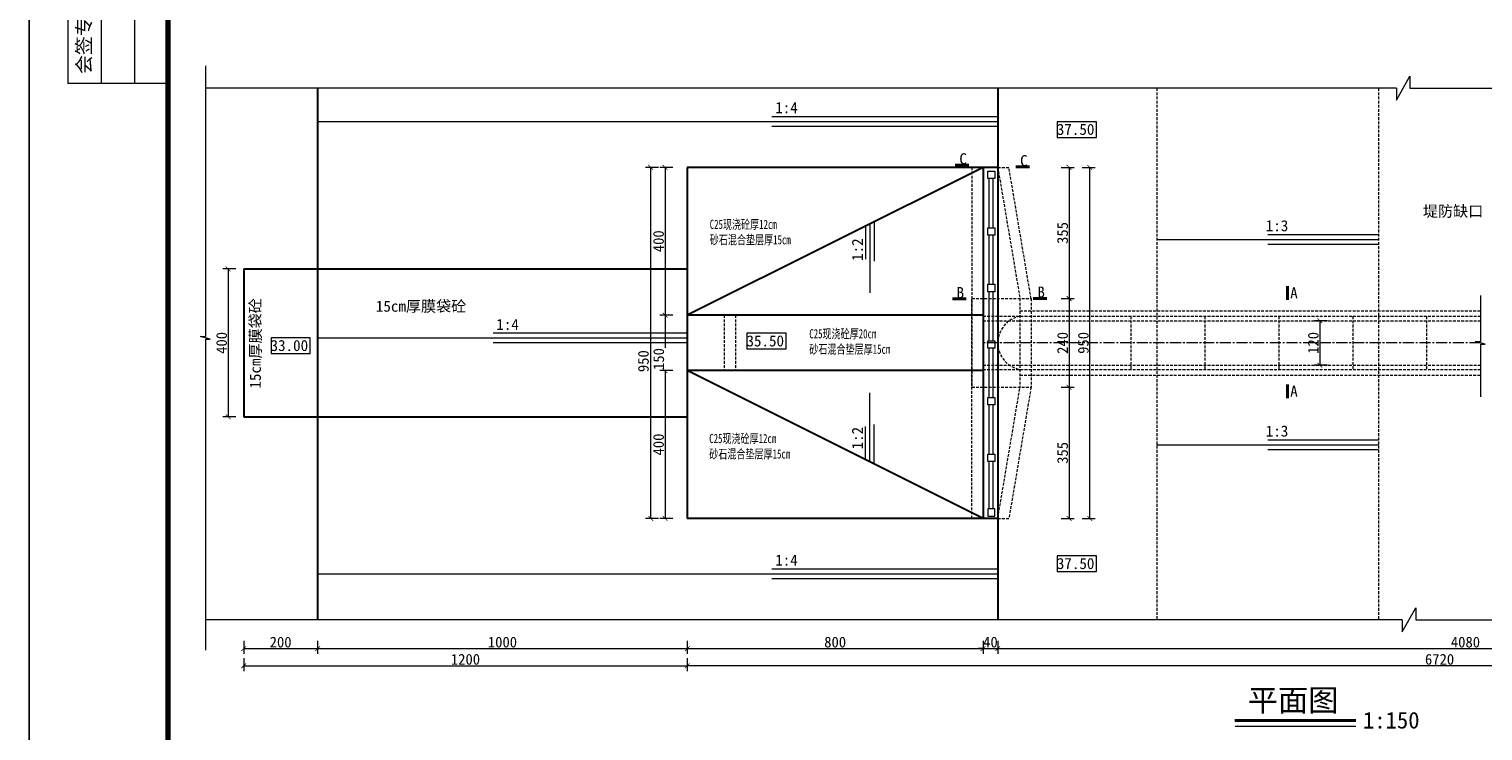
# Model space of a CAD drawing. Extents: x -27255 to 1448651, y 31034 to 8081248.
# Tile 117 of 198: x 583027 to 583420, y 3861461 to 3861651. Entities that reach past the tile are written whole.
import ezdxf

# ---------------------------------------------------------------- set-up
doc = ezdxf.new("R2010")
doc.units = 0
doc.header["$PDMODE"] = 32
doc.header["$PDSIZE"] = 0.2
doc.linetypes.add('CENTER2', pattern=[1.125, 0.75, -0.125, 0.125, -0.125])
doc.linetypes.add('HIDDEN', pattern=[0.375, 0.25, -0.125])
doc.layers.get('0').update_dxf_attribs({"linetype": 'CONTINUOUS'})
doc.layers.get('Defpoints').update_dxf_attribs({"linetype": 'CONTINUOUS'})
for name, color, linetype, lineweight in [('0.09折线', 6, 'CONTINUOUS', 9), ('0.09标注线', 3, 'CONTINUOUS', 9), ('0.13填充', 8, 'CONTINUOUS', 9), ('0.13文字', 3, 'CONTINUOUS', 13), ('0.30粗线', 7, 'CONTINUOUS', 30), ('图框', 7, 'CONTINUOUS', 20), ('文字', 7, 'CONTINUOUS', 15), ('细实线', 3, 'CONTINUOUS', 20), ('虚线', 251, 'HIDDEN', 15), ('配筋1', 1, 'CONTINUOUS', 50)]:
    doc.layers.add(name, color=color, linetype=linetype, lineweight=lineweight)
doc.styles.add('-仿宋_GB2312', font='FangSong_GB2312.ttf')
doc.styles.get("Standard").update_dxf_attribs({"font": 'rs.shx', "bigfont": 'hztxt.shx'})
doc.styles.add('宋体', font='FangSong_GB2312.ttf')
doc.dimstyles.get("Standard").update_dxf_attribs({"dimtxt": 0.18, "dimasz": 0.18, "dimexe": 0.18, "dimexo": 0.0625, "dimgap": 0.09, "dimtad": 0, "dimtih": 1, "dimtoh": 1, "dimdec": 4, "dimzin": 0, "dimdsep": 46, "dimtxsty": 'Standard', "dimcen": 0.09, "dimadec": 0, "dimazin": 0, "dimtfac": 1, "dimtdec": 4, "dimtofl": 0, "dimtmove": 0, "dimatfit": 3, "dimfxl": 1, "dimtolj": 1, "dimtzin": 0, "dimarcsym": 0})

# ---------------------------------------------------------------- blocks, each defined once
blk = doc.blocks.new('d4trtg')
at = {"lineweight": 0}
blk.add_line((653868.4, 3899605.3), (653868.4, 3902577.3), dxfattribs=at)
for p, q in [((653938.4, 3902527.3), (653938.4, 3901506.6)), ((653998.5, 3902527.3), (653998.5, 3901506.6)), ((654058.5, 3902527.3), (654058.5, 3901506.6)), ((654118.6, 3901506.6), (653938.4, 3901506.6))]:
    blk.add_line(p, q)
at = {"lineweight": 0, "const_width": 10}
blk.add_lwpolyline([(654118.6, 3902527.3), (658021.2, 3902527.3), (658021.2, 3899655.4), (654118.6, 3899655.4)], close=True, dxfattribs=at)
at = {"insert": (653968.5, 3901591.7), "char_height": 25.02, "attachment_point": 5, "rotation": 90, "style": '宋体'}
blk.add_mtext('会签专业', dxfattribs=at)
blk = doc.blocks.new('_ARCHTICK')
at = {"color": 0, "linetype": 'ByBlock', "const_width": 0.15}
blk.add_lwpolyline([(-0.5, -0.5), (0.5, 0.5)], dxfattribs=at)
blk = doc.blocks.new('*D3692')
at = {"layer": '0.13文字', "color": 0, "lineweight": 9}
for p, q in [((583378.12, 3861571.63), (583374.62, 3861571.63)), ((583376.02, 3861571.63), (583376.02, 3861559.63)), ((583378.12, 3861559.63), (583374.62, 3861559.63))]:
    blk.add_line(p, q, dxfattribs=at)
at = {"layer": 'Defpoints', "color": 0, "lineweight": 13}
for p in [(583389.92, 3861571.63), (583376.02, 3861559.63), (583389.92, 3861559.63)]:
    blk.add_point(p, dxfattribs=at)
at = {"layer": '0.13文字', "color": 0, "lineweight": 9, "xscale": 1.3, "yscale": 1.3, "zscale": 1.3}
for p, rotation in [((583376.02, 3861571.63), 90), ((583376.02, 3861559.63), 270)]:
    blk.add_blockref('_ARCHTICK', p, dxfattribs=dict(at, rotation=rotation))
at = {"layer": '0.13文字', "color": 0, "lineweight": 13, "insert": (583374.27, 3861565.63), "char_height": 2.9, "attachment_point": 5, "rotation": 90, "style": '-仿宋_GB2312'}
blk.add_mtext('\\A1;120', dxfattribs=at)
blk = doc.blocks.new('*D3697')
at = {"layer": '0.13文字', "color": 0, "lineweight": 9}
for p, q in [((583204.92, 3861485), (583204.92, 3861481.5)), ((583284.92, 3861485), (583284.92, 3861481.5)), ((583204.92, 3861482.9), (583284.92, 3861482.9))]:
    blk.add_line(p, q, dxfattribs=at)
at = {"layer": 'Defpoints', "color": 0, "lineweight": 13}
for p in [(583204.92, 3861518.13), (583284.92, 3861518.13), (583284.92, 3861482.9)]:
    blk.add_point(p, dxfattribs=at)
at = {"layer": '0.13文字', "color": 0, "lineweight": 9, "xscale": 1.3, "yscale": 1.3, "zscale": 1.3, "rotation": 180}
blk.add_blockref('_ARCHTICK', (583204.92, 3861482.9), dxfattribs=at)
at = {"layer": '0.13文字', "color": 0, "lineweight": 9, "xscale": 1.3, "yscale": 1.3, "zscale": 1.3}
blk.add_blockref('_ARCHTICK', (583284.92, 3861482.9), dxfattribs=at)
at = {"layer": '0.13文字', "color": 0, "lineweight": 13, "insert": (583244.92, 3861484.65), "char_height": 2.9, "attachment_point": 5, "style": '-仿宋_GB2312'}
blk.add_mtext('\\A1;800', dxfattribs=at)
blk = doc.blocks.new('*D3698')
at = {"layer": '0.13文字', "color": 0, "lineweight": 9}
for p, q in [((583284.92, 3861485), (583284.92, 3861481.5)), ((583288.92, 3861485), (583288.92, 3861481.5)), ((583284.92, 3861482.9), (583283.62, 3861482.9)), ((583284.92, 3861482.9), (583288.92, 3861482.9)), ((583288.92, 3861482.9), (583290.22, 3861482.9))]:
    blk.add_line(p, q, dxfattribs=at)
at = {"layer": 'Defpoints', "color": 0, "lineweight": 13}
for p in [(583284.92, 3861518.13), (583288.92, 3861518.12), (583288.92, 3861482.9)]:
    blk.add_point(p, dxfattribs=at)
at = {"layer": '0.13文字', "color": 0, "lineweight": 9, "xscale": 1.3, "yscale": 1.3, "zscale": 1.3}
blk.add_blockref('_ARCHTICK', (583284.92, 3861482.9), dxfattribs=at)
at = {"layer": '0.13文字', "color": 0, "lineweight": 9, "xscale": 1.3, "yscale": 1.3, "zscale": 1.3, "rotation": 180}
blk.add_blockref('_ARCHTICK', (583288.92, 3861482.9), dxfattribs=at)
at = {"layer": '0.13文字', "color": 0, "lineweight": 13, "insert": (583286.92, 3861484.65), "char_height": 2.9, "attachment_point": 5, "style": '-仿宋_GB2312'}
blk.add_mtext('\\A1;40', dxfattribs=at)
blk = doc.blocks.new('*D3699')
at = {"layer": '0.13文字', "color": 0, "lineweight": 9}
for p, q in [((583288.92, 3861485), (583288.92, 3861481.5)), ((583541.92, 3861485), (583541.92, 3861481.5)), ((583288.92, 3861482.9), (583541.92, 3861482.9))]:
    blk.add_line(p, q, dxfattribs=at)
at = {"layer": 'Defpoints', "color": 0, "lineweight": 13}
for p in [(583541.92, 3861553.63), (583288.92, 3861518.12), (583541.92, 3861482.9)]:
    blk.add_point(p, dxfattribs=at)
at = {"layer": '0.13文字', "color": 0, "lineweight": 9, "xscale": 1.3, "yscale": 1.3, "zscale": 1.3, "rotation": 180}
blk.add_blockref('_ARCHTICK', (583288.92, 3861482.9), dxfattribs=at)
at = {"layer": '0.13文字', "color": 0, "lineweight": 9, "xscale": 1.3, "yscale": 1.3, "zscale": 1.3}
blk.add_blockref('_ARCHTICK', (583541.92, 3861482.9), dxfattribs=at)
at = {"layer": '0.13文字', "color": 0, "lineweight": 13, "insert": (583415.42, 3861484.65), "char_height": 2.9, "attachment_point": 5, "style": '-仿宋_GB2312'}
blk.add_mtext('\\A1;4080', dxfattribs=at)
blk = doc.blocks.new('*D3703')
at = {"layer": '0.13文字', "color": 0, "lineweight": 9}
for p, q in [((583204.92, 3861480.35), (583204.92, 3861476.85)), ((583611.92, 3861478.25), (583204.92, 3861478.25)), ((583611.92, 3861480.35), (583611.92, 3861476.85))]:
    blk.add_line(p, q, dxfattribs=at)
at = {"layer": 'Defpoints', "color": 0, "lineweight": 13}
for p in [(583611.92, 3861532.63, 0.09), (583204.92, 3861518.13), (583204.92, 3861478.25)]:
    blk.add_point(p, dxfattribs=at)
at = {"layer": '0.13文字', "color": 0, "lineweight": 9, "xscale": 1.3, "yscale": 1.3, "zscale": 1.3, "rotation": 180}
blk.add_blockref('_ARCHTICK', (583204.92, 3861478.25), dxfattribs=at)
at = {"layer": '0.13文字', "color": 0, "lineweight": 9, "xscale": 1.3, "yscale": 1.3, "zscale": 1.3}
blk.add_blockref('_ARCHTICK', (583611.92, 3861478.25), dxfattribs=at)
at = {"layer": '0.13文字', "color": 0, "lineweight": 13, "insert": (583408.42, 3861480), "char_height": 2.9, "attachment_point": 5, "style": '-仿宋_GB2312'}
blk.add_mtext('\\A1;6720', dxfattribs=at)
blk = doc.blocks.new('*D3716')
at = {"layer": '0.13文字', "color": 0, "lineweight": 9}
for p, q in [((583201, 3861613.13), (583197.5, 3861613.13)), ((583198.9, 3861613.13), (583198.9, 3861573.13)), ((583201, 3861573.13), (583197.5, 3861573.13))]:
    blk.add_line(p, q, dxfattribs=at)
at = {"layer": 'Defpoints', "color": 0, "lineweight": 13}
for p in [(583204.92, 3861613.13), (583198.9, 3861573.13), (583204.92, 3861573.13)]:
    blk.add_point(p, dxfattribs=at)
at = {"layer": '0.13文字', "color": 0, "lineweight": 9, "xscale": 1.3, "yscale": 1.3, "zscale": 1.3}
for p, rotation in [((583198.9, 3861613.13), 90), ((583198.9, 3861573.13), 270)]:
    blk.add_blockref('_ARCHTICK', p, dxfattribs=dict(at, rotation=rotation))
at = {"layer": '0.13文字', "color": 0, "lineweight": 13, "insert": (583197.15, 3861593.13), "char_height": 2.9, "attachment_point": 5, "rotation": 90, "style": '-仿宋_GB2312'}
blk.add_mtext('\\A1;400', dxfattribs=at)
blk = doc.blocks.new('*D3717')
at = {"layer": '0.13文字', "color": 0, "lineweight": 9}
for p, q in [((583201, 3861573.13), (583197.5, 3861573.13)), ((583198.9, 3861573.13), (583198.9, 3861564.26)), ((583201, 3861558.13), (583197.5, 3861558.13)), ((583198.9, 3861558.13), (583198.9, 3861558.28))]:
    blk.add_line(p, q, dxfattribs=at)
at = {"layer": 'Defpoints', "color": 0, "lineweight": 13}
for p in [(583204.92, 3861573.13), (583198.9, 3861558.13), (583204.92, 3861558.13)]:
    blk.add_point(p, dxfattribs=at)
at = {"layer": '0.13文字', "color": 0, "lineweight": 9, "xscale": 1.3, "yscale": 1.3, "zscale": 1.3}
for p, rotation in [((583198.9, 3861573.13), 90), ((583198.9, 3861558.13), 270)]:
    blk.add_blockref('_ARCHTICK', p, dxfattribs=dict(at, rotation=rotation))
at = {"layer": '0.13文字', "color": 0, "lineweight": 13, "insert": (583197.2, 3861561.27), "char_height": 2.9, "attachment_point": 5, "rotation": 90, "style": '-仿宋_GB2312'}
blk.add_mtext('\\A1;150', dxfattribs=at)
blk = doc.blocks.new('*D3718')
at = {"layer": '0.13文字', "color": 0, "lineweight": 9}
for p, q in [((583201, 3861558.13), (583197.5, 3861558.13)), ((583198.9, 3861558.13), (583198.9, 3861518.13)), ((583201, 3861518.13), (583197.5, 3861518.13))]:
    blk.add_line(p, q, dxfattribs=at)
at = {"layer": 'Defpoints', "color": 0, "lineweight": 13}
for p in [(583204.92, 3861558.13), (583198.9, 3861518.13), (583204.92, 3861518.13)]:
    blk.add_point(p, dxfattribs=at)
at = {"layer": '0.13文字', "color": 0, "lineweight": 9, "xscale": 1.3, "yscale": 1.3, "zscale": 1.3}
for p, rotation in [((583198.9, 3861558.13), 90), ((583198.9, 3861518.13), 270)]:
    blk.add_blockref('_ARCHTICK', p, dxfattribs=dict(at, rotation=rotation))
at = {"layer": '0.13文字', "color": 0, "lineweight": 13, "insert": (583197.15, 3861538.13), "char_height": 2.9, "attachment_point": 5, "rotation": 90, "style": '-仿宋_GB2312'}
blk.add_mtext('\\A1;400', dxfattribs=at)
blk = doc.blocks.new('*D3719')
at = {"layer": '0.13文字', "color": 0, "lineweight": 9}
for p, q in [((583197.14, 3861613.13), (583193.64, 3861613.13)), ((583195.04, 3861518.13), (583195.04, 3861613.13)), ((583197.14, 3861518.13), (583193.64, 3861518.13))]:
    blk.add_line(p, q, dxfattribs=at)
at = {"layer": 'Defpoints', "color": 0, "lineweight": 13}
for p in [(583195.04, 3861613.13), (583204.92, 3861613.13), (583204.92, 3861518.13)]:
    blk.add_point(p, dxfattribs=at)
at = {"layer": '0.13文字', "color": 0, "lineweight": 9, "xscale": 1.3, "yscale": 1.3, "zscale": 1.3}
for p, rotation in [((583195.04, 3861613.13), 90), ((583195.04, 3861518.13), 270)]:
    blk.add_blockref('_ARCHTICK', p, dxfattribs=dict(at, rotation=rotation))
at = {"layer": '0.13文字', "color": 0, "lineweight": 13, "insert": (583193.06, 3861560.69), "char_height": 2.9, "attachment_point": 5, "rotation": 90, "style": '-仿宋_GB2312'}
blk.add_mtext('\\A1;950', dxfattribs=at)
blk = doc.blocks.new('*D3782')
at = {"layer": '0.13文字', "color": 0, "lineweight": 9}
for p, q in [((583084.92, 3861485), (583084.92, 3861481.5)), ((583104.92, 3861485), (583104.92, 3861481.5)), ((583084.92, 3861482.9), (583104.92, 3861482.9))]:
    blk.add_line(p, q, dxfattribs=at)
at = {"layer": 'Defpoints', "color": 0, "lineweight": 13}
for p in [(583084.92, 3861545.63), (583104.92, 3861545.63), (583104.92, 3861482.9)]:
    blk.add_point(p, dxfattribs=at)
at = {"layer": '0.13文字', "color": 0, "lineweight": 9, "xscale": 1.3, "yscale": 1.3, "zscale": 1.3, "rotation": 180}
blk.add_blockref('_ARCHTICK', (583084.92, 3861482.9), dxfattribs=at)
at = {"layer": '0.13文字', "color": 0, "lineweight": 9, "xscale": 1.3, "yscale": 1.3, "zscale": 1.3}
blk.add_blockref('_ARCHTICK', (583104.92, 3861482.9), dxfattribs=at)
at = {"layer": '0.13文字', "color": 0, "lineweight": 13, "insert": (583094.92, 3861484.65), "char_height": 2.9, "attachment_point": 5, "style": '-仿宋_GB2312'}
blk.add_mtext('\\A1;200', dxfattribs=at)
blk = doc.blocks.new('*D3783')
at = {"layer": '0.13文字', "color": 0, "lineweight": 9}
for p, q in [((583104.92, 3861485), (583104.92, 3861481.5)), ((583204.92, 3861485), (583204.92, 3861481.5)), ((583104.92, 3861482.9), (583204.92, 3861482.9))]:
    blk.add_line(p, q, dxfattribs=at)
at = {"layer": 'Defpoints', "color": 0, "lineweight": 13}
for p in [(583104.92, 3861545.63), (583204.92, 3861518.13), (583204.92, 3861482.9)]:
    blk.add_point(p, dxfattribs=at)
at = {"layer": '0.13文字', "color": 0, "lineweight": 9, "xscale": 1.3, "yscale": 1.3, "zscale": 1.3, "rotation": 180}
blk.add_blockref('_ARCHTICK', (583104.92, 3861482.9), dxfattribs=at)
at = {"layer": '0.13文字', "color": 0, "lineweight": 9, "xscale": 1.3, "yscale": 1.3, "zscale": 1.3}
blk.add_blockref('_ARCHTICK', (583204.92, 3861482.9), dxfattribs=at)
at = {"layer": '0.13文字', "color": 0, "lineweight": 13, "insert": (583154.92, 3861484.65), "char_height": 2.9, "attachment_point": 5, "style": '-仿宋_GB2312'}
blk.add_mtext('\\A1;1000', dxfattribs=at)
blk = doc.blocks.new('*D3784')
at = {"layer": '0.13文字', "color": 0, "lineweight": 9}
for p, q in [((583084.92, 3861480.35), (583084.92, 3861476.85)), ((583084.92, 3861478.25), (583204.92, 3861478.25)), ((583204.92, 3861480.35), (583204.92, 3861476.85))]:
    blk.add_line(p, q, dxfattribs=at)
at = {"layer": 'Defpoints', "color": 0, "lineweight": 13}
for p in [(583084.92, 3861545.63), (583204.92, 3861518.13), (583204.92, 3861478.25)]:
    blk.add_point(p, dxfattribs=at)
at = {"layer": '0.13文字', "color": 0, "lineweight": 9, "xscale": 1.3, "yscale": 1.3, "zscale": 1.3, "rotation": 180}
blk.add_blockref('_ARCHTICK', (583084.92, 3861478.25), dxfattribs=at)
at = {"layer": '0.13文字', "color": 0, "lineweight": 9, "xscale": 1.3, "yscale": 1.3, "zscale": 1.3}
blk.add_blockref('_ARCHTICK', (583204.92, 3861478.25), dxfattribs=at)
at = {"layer": '0.13文字', "color": 0, "lineweight": 13, "insert": (583144.92, 3861480), "char_height": 2.9, "attachment_point": 5, "style": '-仿宋_GB2312'}
blk.add_mtext('\\A1;1200', dxfattribs=at)
blk = doc.blocks.new('*D3785')
at = {"layer": '0.13文字', "color": 0, "lineweight": 9}
for p, q in [((583082.81, 3861585.63), (583079.31, 3861585.63)), ((583080.71, 3861585.63), (583080.71, 3861545.63)), ((583082.81, 3861545.63), (583079.31, 3861545.63))]:
    blk.add_line(p, q, dxfattribs=at)
at = {"layer": 'Defpoints', "color": 0, "lineweight": 13}
for p in [(583084.92, 3861585.63), (583080.71, 3861545.63), (583084.92, 3861545.63)]:
    blk.add_point(p, dxfattribs=at)
at = {"layer": '0.13文字', "color": 0, "lineweight": 9, "xscale": 1.3, "yscale": 1.3, "zscale": 1.3}
for p, rotation in [((583080.71, 3861585.63), 90), ((583080.71, 3861545.63), 270)]:
    blk.add_blockref('_ARCHTICK', p, dxfattribs=dict(at, rotation=rotation))
at = {"layer": '0.13文字', "color": 0, "lineweight": 13, "insert": (583078.96, 3861565.63), "char_height": 2.9, "attachment_point": 5, "rotation": 90, "style": '-仿宋_GB2312'}
blk.add_mtext('\\A1;400', dxfattribs=at)
blk = doc.blocks.new('*D4313')
at = {"layer": '0.13文字', "color": 0, "lineweight": 9}
for p, q in [((583306.1, 3861613.13), (583309.6, 3861613.13)), ((583308.2, 3861613.13), (583308.2, 3861577.62)), ((583306.1, 3861577.62), (583309.6, 3861577.62))]:
    blk.add_line(p, q, dxfattribs=at)
at = {"layer": 'Defpoints', "color": 0, "lineweight": 13}
for p in [(583288.92, 3861613.13), (583288.92, 3861577.62, 0.37), (583308.2, 3861577.62)]:
    blk.add_point(p, dxfattribs=at)
at = {"layer": '0.13文字', "color": 0, "lineweight": 9, "xscale": 1.3, "yscale": 1.3, "zscale": 1.3}
for p, rotation in [((583308.2, 3861613.13), 90), ((583308.2, 3861577.62), 270)]:
    blk.add_blockref('_ARCHTICK', p, dxfattribs=dict(at, rotation=rotation))
at = {"layer": '0.13文字', "color": 0, "lineweight": 13, "insert": (583306.45, 3861595.37), "char_height": 2.9, "attachment_point": 5, "rotation": 90, "style": '-仿宋_GB2312'}
blk.add_mtext('\\A1;355', dxfattribs=at)
blk = doc.blocks.new('*D4314')
at = {"layer": '0.13文字', "color": 0, "lineweight": 9}
for p, q in [((583306.1, 3861577.62), (583309.6, 3861577.62)), ((583308.2, 3861577.62), (583308.2, 3861553.62)), ((583306.1, 3861553.62), (583309.6, 3861553.62))]:
    blk.add_line(p, q, dxfattribs=at)
at = {"layer": 'Defpoints', "color": 0, "lineweight": 13}
for p in [(583288.92, 3861577.62, 0.37), (583297.92, 3861553.62, 0.37), (583308.2, 3861553.62)]:
    blk.add_point(p, dxfattribs=at)
at = {"layer": '0.13文字', "color": 0, "lineweight": 9, "xscale": 1.3, "yscale": 1.3, "zscale": 1.3}
for p, rotation in [((583308.2, 3861577.62), 90), ((583308.2, 3861553.62), 270)]:
    blk.add_blockref('_ARCHTICK', p, dxfattribs=dict(at, rotation=rotation))
at = {"layer": '0.13文字', "color": 0, "lineweight": 13, "insert": (583306.45, 3861565.62), "char_height": 2.9, "attachment_point": 5, "rotation": 90, "style": '-仿宋_GB2312'}
blk.add_mtext('\\A1;240', dxfattribs=at)
blk = doc.blocks.new('*D4315')
at = {"layer": '0.13文字', "color": 0, "lineweight": 9}
for p, q in [((583306.1, 3861553.62), (583309.6, 3861553.62)), ((583308.2, 3861553.62), (583308.2, 3861518.12)), ((583306.1, 3861518.12), (583309.6, 3861518.12))]:
    blk.add_line(p, q, dxfattribs=at)
at = {"layer": 'Defpoints', "color": 0, "lineweight": 13}
for p in [(583297.92, 3861553.62, 0.37), (583290.42, 3861518.12), (583308.2, 3861518.12)]:
    blk.add_point(p, dxfattribs=at)
at = {"layer": '0.13文字', "color": 0, "lineweight": 9, "xscale": 1.3, "yscale": 1.3, "zscale": 1.3}
for p, rotation in [((583308.2, 3861553.62), 90), ((583308.2, 3861518.12), 270)]:
    blk.add_blockref('_ARCHTICK', p, dxfattribs=dict(at, rotation=rotation))
at = {"layer": '0.13文字', "color": 0, "lineweight": 13, "insert": (583306.45, 3861535.87), "char_height": 2.9, "attachment_point": 5, "rotation": 90, "style": '-仿宋_GB2312'}
blk.add_mtext('\\A1;355', dxfattribs=at)
blk = doc.blocks.new('*D4316')
at = {"layer": '0.13文字', "color": 0, "lineweight": 9}
for p, q in [((583311.71, 3861613.13), (583315.21, 3861613.13)), ((583313.81, 3861518.12), (583313.81, 3861613.13)), ((583311.71, 3861518.12), (583315.21, 3861518.12))]:
    blk.add_line(p, q, dxfattribs=at)
at = {"layer": 'Defpoints', "color": 0, "lineweight": 13}
for p in [(583291.92, 3861613.13), (583313.81, 3861613.13), (583290.42, 3861518.12)]:
    blk.add_point(p, dxfattribs=at)
at = {"layer": '0.13文字', "color": 0, "lineweight": 9, "xscale": 1.3, "yscale": 1.3, "zscale": 1.3}
for p, rotation in [((583313.81, 3861613.13), 90), ((583313.81, 3861518.12), 270)]:
    blk.add_blockref('_ARCHTICK', p, dxfattribs=dict(at, rotation=rotation))
at = {"layer": '0.13文字', "color": 0, "lineweight": 13, "insert": (583312.06, 3861565.62), "char_height": 2.9, "attachment_point": 5, "rotation": 90, "style": '-仿宋_GB2312'}
blk.add_mtext('\\A1;950', dxfattribs=at)

msp = doc.modelspace()

# ---------------------------------------------------------------- linework, layer by layer
at = {"layer": '0.09折线', "color": 4}
for p, q in [((583286.61278, 3861596.80737, -2.18829), (583286.61278, 3861610.12741, -2.18829)), ((583287.61277, 3861610.12741, -2.18829), (583287.61277, 3861596.80737, -2.18829)), ((583286.61278, 3861581.48733, -2.18829), (583286.61278, 3861594.80737, -2.18829)), ((583287.61277, 3861594.80737, -2.18829), (583287.61277, 3861581.48733, -2.18829)), ((583286.61278, 3861566.1673, -2.18829), (583286.61278, 3861579.48733, -2.18829)), ((583287.61277, 3861579.48733, -2.18829), (583287.61277, 3861566.1673, -2.18829)), ((583286.61278, 3861550.84726, -2.18829), (583286.61278, 3861564.1673, -2.18829)), ((583287.61277, 3861564.1673, -2.18829), (583287.61277, 3861550.84726, -2.18829)), ((583286.61278, 3861535.52722, -2.18829), (583286.61278, 3861548.84726, -2.18829)), ((583287.61277, 3861548.84726, -2.18829), (583287.61277, 3861535.52722, -2.18829)), ((583286.61278, 3861520.72824, -2.18829), (583286.61278, 3861533.52722, -2.18829)), ((583287.61277, 3861533.52722, -2.18829), (583287.61277, 3861520.72807, -2.18829))]:
    msp.add_line(p, q, dxfattribs=at)
at = {"layer": '0.09折线', "color": 4, "elevation": -1.57258}
for points in [[(583288.0914, 3861610.12741), (583286.19833, 3861610.12741), (583286.19833, 3861612.12741), (583288.0914, 3861612.12741)], [(583288.0914, 3861594.80737), (583286.19833, 3861594.80737), (583286.19833, 3861596.80737), (583288.0914, 3861596.80737)], [(583288.0914, 3861579.48733), (583286.19833, 3861579.48733), (583286.19833, 3861581.48733), (583288.0914, 3861581.48733)], [(583288.0914, 3861564.1673), (583286.19833, 3861564.1673), (583286.19833, 3861566.1673), (583288.0914, 3861566.1673)], [(583288.0914, 3861548.84726), (583286.19833, 3861548.84726), (583286.19833, 3861550.84726), (583288.0914, 3861550.84726)], [(583288.0914, 3861533.52722), (583286.19833, 3861533.52722), (583286.19833, 3861535.52722), (583288.0914, 3861535.52722)], [(583288.08627, 3861520.72799), (583286.1932, 3861520.72831), (583286.19286, 3861518.72831), (583288.08593, 3861518.72799)]]:
    msp.add_lwpolyline(points, close=True, dxfattribs=at)
at = {"layer": '0.09标注线'}
for p, q in [((583288.91895, 3861626.80991, 11.8826), (583227.80289, 3861626.80991, 25.47038)), ((583288.91895, 3861625.4627, -0.13854), (583104.91894, 3861625.4627, -0.13854)), ((583288.91895, 3861624.17145, 7.53252), (583227.80289, 3861624.17145, 14.6359)), ((583315.5933, 3861625.48719), (583305.01862, 3861625.48719)), ((583305.01862, 3861625.48719), (583305.01862, 3861621.2216)), ((583315.5933, 3861621.2216), (583315.5933, 3861625.48719)), ((583305.01862, 3861621.2216), (583315.5933, 3861621.2216)), ((583391.91893, 3861593.5332, 1.2794), (583331.91893, 3861593.5332, 1.2794)), ((583391.91893, 3861594.88041, 13.30055), (583361.91893, 3861594.88041, 19.97037)), ((583391.91893, 3861592.24195, 8.95046), (583361.91893, 3861592.24195, 12.43729)), ((583231.6363, 3861568.24888), (583221.06163, 3861568.24888)), ((583221.06163, 3861568.24888), (583221.06163, 3861563.98328)), ((583231.6363, 3861563.98328), (583231.6363, 3861568.24888)), ((583102.89975, 3861567.00106), (583092.32508, 3861567.00106)), ((583092.32508, 3861567.00106), (583092.32508, 3861562.73547)), ((583102.89975, 3861562.73547), (583102.89975, 3861567.00106)), ((583221.06163, 3861563.98328), (583231.6363, 3861563.98328)), ((583092.32508, 3861562.73547), (583102.89975, 3861562.73547)), ((583391.91893, 3861537.96259, 1.2794), (583331.91893, 3861537.96259, 1.2794)), ((583391.91893, 3861539.3098, 13.30055), (583361.91893, 3861539.3098, 19.97037)), ((583391.91893, 3861536.67135, 8.95046), (583361.91893, 3861536.67135, 12.43729)), ((583315.5933, 3861508.00487), (583305.01862, 3861508.00487)), ((583305.01862, 3861508.00487), (583305.01862, 3861503.73928)), ((583315.5933, 3861503.73928), (583315.5933, 3861508.00487)), ((583288.91895, 3861503.04813, -0.13854), (583104.91894, 3861503.04813, -0.13854)), ((583288.91895, 3861504.39534, 11.8826), (583227.80289, 3861504.39534, 25.47038)), ((583288.91895, 3861501.75688, 7.53252), (583227.80289, 3861501.75688, 14.6359)), ((583305.01862, 3861503.73928), (583315.5933, 3861503.73928))]:
    msp.add_line(p, q, dxfattribs=at)
at = {"layer": '0.13填充', "color": 7, "lineweight": 40, "ltscale": 0.005}
msp.add_line((583353.02238, 3861463.44607), (583385.74711, 3861463.44607), dxfattribs=at)
at = {"layer": '0.13填充', "color": 7, "ltscale": 0.005}
msp.add_line((583353.0971, 3861461.95347), (583385.80317, 3861461.95347), dxfattribs=at)
at = {"layer": '0.13文字', "lineweight": 13}
msp.add_line((583026.86973, 3871338.12904), (583026.86973, 3855111.18), dxfattribs=at)
at = {"layer": '0.30粗线'}
for p, q in [((583104.91894, 3861634.54311), (583104.91894, 3861490.70559)), ((583288.91895, 3861634.54311), (583288.91895, 3861490.70559)), ((583204.92288, 3861613.12746), (583204.92288, 3861518.12746)), ((583284.91895, 3861613.12746), (583204.92288, 3861573.12746)), ((583284.91848, 3861613.12746), (583204.92288, 3861613.12746)), ((583284.91895, 3861613.12746), (583284.91845, 3861518.12769)), ((583288.91895, 3861613.12746), (583284.91895, 3861613.12746)), ((583084.91894, 3861585.62746), (583204.92288, 3861585.62746)), ((583084.91894, 3861585.62746), (583084.91894, 3861545.62746)), ((583284.91879, 3861573.12746), (583204.92288, 3861573.12746)), ((583284.91869, 3861558.12746), (583204.92288, 3861558.12746)), ((583284.91895, 3861518.12746), (583204.92288, 3861558.12746)), ((583084.91894, 3861545.62746), (583204.92288, 3861545.62746)), ((583288.91895, 3861518.12746), (583204.92288, 3861518.12746))]:
    msp.add_line(p, q, dxfattribs=at)
at = {"layer": '细实线', "color": 3, "lineweight": 15}
for p, q in [((583074.57154, 3861640.63703), (583074.57154, 3861567.40427)), ((583396.72819, 3861634.54311, 2.09684), (583074.57154, 3861634.54311)), ((583396.72819, 3861631.28039, 2.09684), (583400.40246, 3861637.80921, 2.09684)), ((583396.72819, 3861634.54311, 2.09684), (583396.72819, 3861631.28039, 2.09684)), ((583400.40246, 3861637.80921, 2.09684), (583400.40246, 3861634.54311, 2.09684)), ((583400.40246, 3861634.54311, 2.09684), (583631.01685, 3861634.54311, 2.09684)), ((583253.10725, 3861597.22083), (583253.10725, 3861588.27998)), ((583254.28018, 3861597.80732), (583254.28018, 3861579.1771)), ((583255.45312, 3861598.39382), (583255.45312, 3861587.74251)), ((583419.48488, 3861578.49532, -0.09223), (583419.48488, 3861565.99324, -0.09223)), ((583073.26653, 3861567.40427), (583074.57154, 3861567.40427)), ((583075.87655, 3861566.67096), (583073.26653, 3861567.40427)), ((583204.92288, 3861568.26591), (583152.42091, 3861568.26591)), ((583074.57154, 3861566.67096), (583074.57154, 3861482.44488)), ((583074.57154, 3861566.67096), (583075.87655, 3861566.67096)), ((583204.92288, 3861566.9187), (583104.91894, 3861566.9187)), ((583204.92288, 3861565.62746), (583152.42091, 3861565.62746)), ((583418.17987, 3861565.99324, -0.09223), (583419.48488, 3861565.99324, -0.09223)), ((583420.78989, 3861565.25993, -0.09223), (583418.17987, 3861565.99324, -0.09223)), ((583419.48488, 3861565.25993, -0.09223), (583419.48488, 3861551.05016, -0.09223)), ((583419.48488, 3861565.25993, -0.09223), (583420.78989, 3861565.25993, -0.09223)), ((583254.28018, 3861533.44759), (583254.28018, 3861552.07781)), ((583253.10725, 3861534.03409), (583253.10725, 3861542.97494)), ((583255.45312, 3861532.8611), (583255.45312, 3861543.51241)), ((583398.30363, 3861487.44287, 2.09684), (583401.9779, 3861493.97169, 2.09684)), ((583401.9779, 3861493.97169, 2.09684), (583401.9779, 3861490.70559, 2.09684)), ((583398.30363, 3861490.70559, 2.09684), (583074.57154, 3861490.70559)), ((583398.30363, 3861490.70559, 2.09684), (583398.30363, 3861487.44287, 2.09684)), ((583401.9779, 3861490.70559, 2.09684), (583631.01685, 3861490.70559, 2.09684))]:
    msp.add_line(p, q, dxfattribs=at)
at = {"layer": '细实线', "color": 1, "linetype": 'CENTER2', "lineweight": 13, "ltscale": 4}
msp.add_line((583419.48488, 3861565.62658, -0.09223), (583284.91872, 3861565.6242, -0.34328), dxfattribs=at)
at = {"layer": '虚线', "color": 8, "lineweight": 15, "ltscale": 3}
for p, q in [((583331.91893, 3861634.54311), (583331.91893, 3861490.70559)), ((583391.91893, 3861634.54311, 0.95339), (583391.91893, 3861490.70559, 2.09684)), ((583284.91895, 3861613.12746), (583280.91895, 3861613.12746)), ((583281.91851, 3861613.12746), (583281.91888, 3861553.63103, 0.37126)), ((583288.91895, 3861613.12746), (583291.91895, 3861613.12746)), ((583288.91895, 3861613.12746), (583294.91866, 3861577.63104, 0.37126)), ((583297.91866, 3861577.63104, 0.37126), (583291.91866, 3861613.12746)), ((583281.91984, 3861518.12746), (583281.91845, 3861577.62402, 0.37126)), ((583281.91845, 3861577.61722, 0.37126), (583297.91866, 3861577.61722, 0.37126)), ((583294.91866, 3861577.63104, 0.37126), (583294.91866, 3861553.63152, 0.37126)), ((583297.91866, 3861577.63104, 0.37126), (583297.91866, 3861553.63163, 0.37126)), ((583214.92279, 3861573.12746), (583214.92279, 3861558.12746)), ((583217.92279, 3861573.12746), (583217.92279, 3861558.12746)), ((583284.91875, 3861571.62746), (583419.48488, 3861571.62746)), ((583284.91876, 3861572.82746), (583419.48488, 3861572.82746)), ((583294.91866, 3861574.32746), (583419.48488, 3861574.32746)), ((583324.91895, 3861572.82791), (583324.91895, 3861558.42804)), ((583344.91895, 3861572.82665), (583344.91895, 3861558.42679)), ((583364.91895, 3861572.82665), (583364.91895, 3861558.42679)), ((583384.91895, 3861572.82791), (583384.91895, 3861558.42804)), ((583404.91895, 3861572.82665), (583404.91895, 3861558.42679)), ((583284.91868, 3861559.62746), (583419.48488, 3861559.62746)), ((583284.91867, 3861558.42746), (583419.48488, 3861558.42746)), ((583294.91866, 3861556.92746), (583419.48488, 3861556.92746)), ((583281.91888, 3861553.63106, 0.37126), (583297.91908, 3861553.63163, 0.37126)), ((583288.91895, 3861518.12746), (583294.91909, 3861553.62447, 0.37126)), ((583297.91908, 3861553.62458, 0.37126), (583291.92063, 3861518.12118)), ((583288.92063, 3861518.12108), (583291.92063, 3861518.12118))]:
    msp.add_line(p, q, dxfattribs=at)
msp.add_arc((583296.23866, 3861565.63459, 0.37126), 7.32, 100.3888194, 259.6111806, dxfattribs=at)
at = {"layer": '配筋1', "color": 7, "lineweight": 40}
for p, q in [((583277.38549, 3861613.72949, 0.37126), (583281.07976, 3861613.72949, 0.37126)), ((583293.82719, 3861613.22756, 0.37126), (583297.52147, 3861613.22756, 0.37126)), ((583367.23992, 3861580.99683), (583367.23992, 3861577.30255)), ((583276.63673, 3861577.51828, 0.37126), (583280.331, 3861577.51828, 0.37126)), ((583298.48436, 3861577.65809, 0.37126), (583302.17864, 3861577.65809, 0.37126)), ((583367.23992, 3861554.4137), (583367.23992, 3861550.71942))]:
    msp.add_line(p, q, dxfattribs=at)

# ---------------------------------------------------------------- block references
at = {"layer": '图框', "xscale": 0.1501499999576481, "yscale": 0.1501500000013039, "zscale": 0.15015}
msp.add_blockref('d4trtg', (484848.52942, 3275824.63796), dxfattribs=at)

# ---------------------------------------------------------------- texts
at = {"layer": '0.09标注线', "char_height": 2.99, "attachment_point": 3, "style": '-仿宋_GB2312'}
for s, insert, width in [('1:4', (583234.80526, 3861630.77045, 1.01771), 34.6959399), ('37.50', (583315.05086, 3861624.90955), 2.99), ('C', (583280.55288, 3861616.95018, 0.37126), 2.99), ('C', (583296.99459, 3861616.44825, 0.37126), 2.99), ('1:3', (583367.50194, 3861598.84095, 2.43565), 34.6959399), ('B', (583279.80413, 3861580.73896, 0.37126), 2.99), ('B', (583301.65176, 3861580.87877, 0.37126), 2.99), ('A', (583370.04416, 3861580.64035), 2.99), ('35.50', (583231.09386, 3861567.67123), 2.99), ('33.00', (583102.35731, 3861566.42342), 2.99), ('A', (583370.04416, 3861554.05722), 2.99), ('1:3', (583367.50194, 3861543.27035, 2.43565), 34.6959399), ('1:4', (583234.80526, 3861508.35588, 1.01771), 34.6959399), ('37.50', (583315.05086, 3861507.42723), 2.99)]:
    msp.add_mtext(s, dxfattribs=dict(at, insert=insert, width=width))
at = {"layer": '0.09标注线', "attachment_point": 1, "style": '-仿宋_GB2312'}
for s, insert, char_height in [('{\\W0.7;C25现浇砼厚12cm\\P砂石混合垫层厚15cm}', (583210.99804, 3861598.95597), 2.5), ('15cm厚膜袋砼', (583120.67531, 3861577.05709), 2.99), ('1:4', (583153.26638, 3861572.12956), 2.99), ('{\\W0.7;C25现浇砼厚20cm\\P砂石混合垫层厚15cm}', (583237.92773, 3861569.35051), 2.5), ('{\\W0.7;C25现浇砼厚12cm\\P砂石混合垫层厚15cm}', (583210.85552, 3861541.0121), 2.5)]:
    msp.add_mtext(s, dxfattribs=dict(at, insert=insert, char_height=char_height))
at = {"layer": '0.09标注线', "insert": (583086.57143, 3861553.2689), "char_height": 2.99, "attachment_point": 1, "rotation": 90, "style": '-仿宋_GB2312'}
msp.add_mtext('15cm厚膜袋砼', dxfattribs=at)
at = {"layer": '0.13文字', "linetype": 'Continuous', "lineweight": 13, "style": '-仿宋_GB2312'}
msp.add_text('堤防缺口', height=2.99, dxfattribs=at).set_placement((583403.92269, 3861599.78138))
at = {"layer": '文字', "color": 7, "attachment_point": 1, "style": '-仿宋_GB2312'}
for s, insert, char_height, width in [('平面图', (583356.53105, 3861471.93274), 6, 130.0277123), ('1:150', (583387.69517, 3861465.79155), 4.5, 15.4343211)]:
    msp.add_mtext(s, dxfattribs=dict(at, insert=insert, char_height=char_height, width=width))
at = {"layer": '细实线', "color": 3, "lineweight": 15, "char_height": 2.99, "width": 22.1962377, "attachment_point": 9, "rotation": 90, "style": '-仿宋_GB2312'}
for insert in [(583252.4893, 3861593.90888), (583252.4893, 3861542.89833)]:
    msp.add_mtext('1:2', dxfattribs=dict(at, insert=insert))

# ---------------------------------------------------------------- dimensions: what is measured, and where the dimension line sits
at = {"layer": '0.13文字', "lineweight": 13}
for base, p1, p2, picture, middle in [((583195.03605, 3861613.12746), (583204.92288, 3861518.12746), (583204.92288, 3861613.12746), '*D3719', (583193.05939, 3861560.68855)), ((583198.89619, 3861558.12746), (583204.92288, 3861573.12746), (583204.92288, 3861558.12746), '*D3717', (583197.20466, 3861561.27104))]:
    dim = msp.add_linear_dim(base=base, p1=p1, p2=p2, angle=90, dimstyle='Standard', override={"dimtxt": 2.9, "dimasz": 1.3, "dimexe": 1.4, "dimexo": 1.8, "dimgap": 0.3, "dimtad": 1, "dimtih": 0, "dimtoh": 0, "dimdec": 0, "dimlfac": 10, "dimtxsty": '-仿宋_GB2312', "dimblk": 'ARCHTICK', "dimtdec": 0, "dimtix": 1, "dimtofl": 1, "dimtmove": 2, "dimfxl": 2.1, "dimfxlon": 1, "dimlwd": 9, "dimlwe": 9}, dxfattribs=at)
    dim.commit()
    dim.dimension.update_dxf_attribs({"geometry": picture, "text_midpoint": middle, "dimtype": 160})
for base, p1, p2, picture, middle in [((583198.89619, 3861573.12746), (583204.92288, 3861613.12746), (583204.92288, 3861573.12746), '*D3716', (583197.14619, 3861593.12746)), ((583308.19984, 3861577.61722), (583288.91895, 3861613.12746), (583288.91895, 3861577.61722, 0.37126), '*D4313', (583306.44984, 3861595.37234)), ((583313.8134, 3861613.12746), (583290.42063, 3861518.12113), (583291.91866, 3861613.12746), '*D4316', (583312.0634, 3861565.62429)), ((583080.71328, 3861545.62746), (583084.91894, 3861585.62746), (583084.91894, 3861545.62746), '*D3785', (583078.96328, 3861565.62746)), ((583308.19984, 3861553.62206), (583288.91895, 3861577.61722, 0.37126), (583297.91866, 3861553.62206, 0.37124), '*D4314', (583306.44984, 3861565.61964)), ((583376.01992, 3861559.62746), (583389.91881, 3861571.62746), (583389.91881, 3861559.62746), '*D3692', (583374.26992, 3861565.62746)), ((583198.89619, 3861518.12746), (583204.92288, 3861558.12746), (583204.92288, 3861518.12746), '*D3718', (583197.14619, 3861538.12746)), ((583308.19984, 3861518.12113), (583297.91866, 3861553.62206, 0.37124), (583290.42063, 3861518.12113), '*D4315', (583306.44984, 3861535.87159))]:
    dim = msp.add_linear_dim(base=base, p1=p1, p2=p2, angle=90, dimstyle='Standard', override={"dimtxt": 2.9, "dimasz": 1.3, "dimexe": 1.4, "dimexo": 1.8, "dimgap": 0.3, "dimtad": 1, "dimtih": 0, "dimtoh": 0, "dimdec": 0, "dimlfac": 10, "dimtxsty": '-仿宋_GB2312', "dimblk": 'ARCHTICK', "dimtdec": 0, "dimtix": 1, "dimtofl": 1, "dimtmove": 2, "dimfxl": 2.1, "dimfxlon": 1, "dimlwd": 9, "dimlwe": 9}, dxfattribs=at)
    dim.commit()
    dim.dimension.update_dxf_attribs({"geometry": picture, "text_midpoint": middle})
for base, p1, p2, text, picture, middle in [((583541.91871, 3861482.89976), (583288.91895, 3861518.12108), (583541.91871, 3861553.6289), '4080', '*D3699', (583415.41883, 3861484.64976)), ((583204.92288, 3861478.24726), (583611.91893, 3861532.62833, 0.09191), (583204.92288, 3861518.12746), '6720', '*D3703', (583408.4209, 3861479.99726))]:
    dim = msp.add_linear_dim(base=base, p1=p1, p2=p2, text=text, dimstyle='Standard', override={"dimtxt": 2.9, "dimasz": 1.3, "dimexe": 1.4, "dimexo": 1.8, "dimgap": 0.3, "dimtad": 1, "dimtih": 0, "dimtoh": 0, "dimdec": 0, "dimlfac": 10, "dimtxsty": '-仿宋_GB2312', "dimblk": 'ARCHTICK', "dimtdec": 0, "dimtix": 1, "dimtofl": 1, "dimtmove": 2, "dimfxl": 2.1, "dimfxlon": 1, "dimlwd": 9, "dimlwe": 9}, dxfattribs=at)
    dim.commit()
    dim.dimension.update_dxf_attribs({"geometry": picture, "text_midpoint": middle})
for base, p1, p2, picture, middle in [((583104.91894, 3861482.89976), (583084.91894, 3861545.62746), (583104.91894, 3861545.62746), '*D3782', (583094.91894, 3861484.64976)), ((583204.92288, 3861478.24726), (583084.91894, 3861545.62746), (583204.92288, 3861518.12746), '*D3784', (583144.92091, 3861479.99726)), ((583204.92288, 3861482.89976), (583104.91894, 3861545.62746), (583204.92288, 3861518.12746), '*D3783', (583154.92091, 3861484.64976)), ((583284.91845, 3861482.89976), (583204.92288, 3861518.12746), (583284.91845, 3861518.12701), '*D3697', (583244.92066, 3861484.64976)), ((583288.91895, 3861482.89976), (583284.91845, 3861518.12701), (583288.91895, 3861518.12108), '*D3698', (583286.9187, 3861484.64976))]:
    dim = msp.add_linear_dim(base=base, p1=p1, p2=p2, dimstyle='Standard', override={"dimtxt": 2.9, "dimasz": 1.3, "dimexe": 1.4, "dimexo": 1.8, "dimgap": 0.3, "dimtad": 1, "dimtih": 0, "dimtoh": 0, "dimdec": 0, "dimlfac": 10, "dimtxsty": '-仿宋_GB2312', "dimblk": 'ARCHTICK', "dimtdec": 0, "dimtix": 1, "dimtofl": 1, "dimtmove": 2, "dimfxl": 2.1, "dimfxlon": 1, "dimlwd": 9, "dimlwe": 9}, dxfattribs=at)
    dim.commit()
    dim.dimension.update_dxf_attribs({"geometry": picture, "text_midpoint": middle})

doc.saveas('drawing.dxf')
